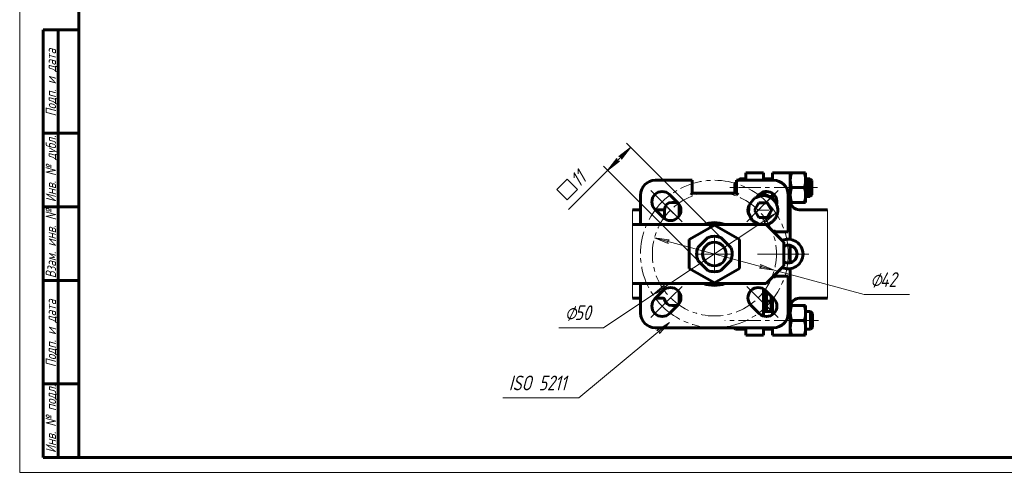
# Model space of a CAD drawing. Header units: millimetres. Extents: x 0 to 594, y 0 to 420.
# Tile 1 of 3: x 0 to 333, y 0 to 153. Entities that reach past the tile are written whole.
import ezdxf

# ---------------------------------------------------------------- set-up
doc = ezdxf.new("R2010")
doc.units = ezdxf.units.MM
for name, pattern in [('K5LT_AXLED', [12, 7.5, -1.5, 1.5, -1.5]), ('K5LT_BASIC', [0]), ('K5LT_THIN', [0]), ('K5LT_THIN_INCLUDED_TO_HATCHING', [0])]:
    doc.linetypes.add(name, pattern=pattern)
doc.layers.add('Системный слой', color=7, linetype='Continuous')
doc.layers.add('Системный слой (1)', color=251, linetype='Continuous', true_color=0x6c6c6c)
doc.styles.add('KDIMTEXTSTYLE', font='txt', dxfattribs={"width": 0.96, "oblique": 15, "height": 5})
doc.styles.add('KTEXTSTYLE', font='txt', dxfattribs={"width": 0.96, "height": 5})
doc.dimstyles.new('KDIMSTYLE (1.00)', dxfattribs={"dimtxt": 5, "dimasz": 1, "dimexe": 2, "dimexo": 0, "dimgap": 1, "dimtad": 1, "dimtxsty": 'KDIMTEXTSTYLE', "dimsah": 1, "dimcen": 0, "dimdle": 1, "dimadec": 0, "dimazin": 0, "dimtfac": 0.667, "dimtmove": 0, "dimatfit": 3, "dimfxl": 1, "dimtvp": 1, "dimtolj": 1, "dimtzin": 0, "dimarcsym": 0})

# ---------------------------------------------------------------- blocks, each defined once
blk = doc.blocks.new('U15')
at = {"layer": 'Системный слой (1)', "color": 143, "linetype": 'K5LT_BASIC', "lineweight": 60, "true_color": 0x33acca}
for p, q in [((207.4, 59), (210.13, 59)), ((215.18, 59), (217.76, 59))]:
    blk.add_line(p, q, dxfattribs=at)
blk = doc.blocks.new('U16')
at = {"layer": 'Системный слой (1)', "color": 143, "linetype": 'K5LT_BASIC', "lineweight": 60, "true_color": 0x33acca}
for p, q in [((207.4, 89), (210.13, 89)), ((215.18, 89), (218.22, 89))]:
    blk.add_line(p, q, dxfattribs=at)
blk = doc.blocks.new('U17')
at = {"layer": 'Системный слой (1)', "color": 143, "linetype": 'K5LT_BASIC', "lineweight": 60, "true_color": 0x33acca}
for start, end in [(69.9783, 110.0217), (249.9783, 290.0217)]:
    blk.add_arc((235.13, 74), 10.64, start, end, dxfattribs=at)
blk = doc.blocks.new('U18')
at = {"layer": 'Системный слой (1)', "color": 143, "linetype": 'K5LT_BASIC', "lineweight": 60, "true_color": 0x33acca}
for p, q in [((251.72, 95), (251.72, 94.54)), ((251.72, 62.19), (251.72, 53))]:
    blk.add_line(p, q, dxfattribs=at)
blk = doc.blocks.new('U19')
at = {"layer": 'Системный слой (1)', "color": 143, "linetype": 'K5LT_BASIC', "lineweight": 60, "true_color": 0x33acca}
for p, q in [((254.82, 92.75), (254.82, 94.54)), ((254.82, 53.46), (254.82, 59.26))]:
    blk.add_line(p, q, dxfattribs=at)
blk = doc.blocks.new('U20')
at = {"layer": 'Системный слой (1)', "color": 143, "linetype": 'K5LT_BASIC', "lineweight": 60, "true_color": 0x33acca}
for p, q in [((260.82, 78.95), (260.82, 96.5)), ((260.82, 71.08), (260.82, 76.92)), ((260.82, 51.5), (260.82, 69.05))]:
    blk.add_line(p, q, dxfattribs=at)
blk = doc.blocks.new('U21')
at = {"layer": 'Системный слой (1)', "color": 143, "linetype": 'K5LT_BASIC', "lineweight": 60, "true_color": 0x33acca}
for p, q in [((242.08, 97.85), (242.63, 98.4)), ((243.23, 99), (243.73, 99.5))]:
    blk.add_line(p, q, dxfattribs=at)
blk = doc.blocks.new('U22')
at = {"layer": 'Системный слой (1)', "color": 143, "linetype": 'K5LT_BASIC', "lineweight": 60, "true_color": 0x33acca}
for p, q in [((267.08, 98.87), (267.08, 98.89)), ((267.08, 94.11), (267.08, 98.87))]:
    blk.add_line(p, q, dxfattribs=at)
blk = doc.blocks.new('U23')
at = {"layer": 'Системный слой (1)', "color": 143, "linetype": 'K5LT_BASIC', "lineweight": 60, "true_color": 0x33acca}
for p, q in [((243.73, 99.5), (245.72, 99.5)), ((251.72, 99.5), (254.82, 99.5))]:
    blk.add_line(p, q, dxfattribs=at)
blk = doc.blocks.new('U24')
at = {"layer": 'Системный слой (1)', "color": 143, "linetype": 'K5LT_BASIC', "lineweight": 60, "true_color": 0x33acca}
for p, q in [((242.27, 48.5), (245.72, 48.5)), ((251.72, 48.5), (254.82, 48.5))]:
    blk.add_line(p, q, dxfattribs=at)
blk = doc.blocks.new('U25')
at = {"layer": 'Системный слой (1)', "color": 143, "linetype": 'K5LT_BASIC', "lineweight": 60, "true_color": 0x33acca}
for p, q in [((248.65, 92.9), (251.29, 93.84)), ((251.29, 93.84), (251.58, 93.85)), ((246.67, 87.91), (246.93, 90.7)), ((246.93, 90.7), (248.65, 92.9)), ((247.94, 85.42), (246.67, 87.91)), ((250.36, 84), (247.94, 85.42))]:
    blk.add_line(p, q, dxfattribs=at)
blk = doc.blocks.new('U26')
at = {"layer": 'Системный слой (1)', "color": 7, "linetype": 'K5LT_THIN_INCLUDED_TO_HATCHING', "lineweight": 18, "true_color": 0xffffff}
for p, q in [((207.4, 59), (207.4, 89)), ((273.4, 89), (273.4, 59))]:
    blk.add_line(p, q, dxfattribs=at)
blk = doc.blocks.new('U27')
at = {"layer": 'Системный слой (1)', "color": 30, "linetype": 'K5LT_AXLED', "lineweight": 18, "true_color": 0xff8000}
for q in [(235.13, 80), (229.13, 74), (241.13, 74), (235.13, 68)]:
    blk.add_line((235.13, 74), q, dxfattribs=at)
blk = doc.blocks.new('D11')
at = {"layer": 'Системный слой (1)'}
for points in [[(203.71, 106.12), (206.78, 110.13), (202.78, 107.06), (203.6, 106.94)], [(199, 102.35), (203, 105.42), (202.18, 105.53), (202.07, 106.35)]]:
    blk.add_hatch(color=7, dxfattribs=at).paths.add_polyline_path(points)
at = {"layer": 'Системный слой (1)', "color": 7, "linetype": 'K5LT_THIN', "lineweight": 18, "true_color": 0xffffff}
for p, q in [((199, 102.35), (206.78, 110.13)), ((202.78, 107.06), (206.78, 110.13)), ((206.78, 110.13), (203.71, 106.12)), ((239.01, 77.89), (205.36, 111.54)), ((203.6, 106.94), (202.78, 107.06)), ((203.71, 106.12), (203.6, 106.94)), ((229.54, 71.81), (197.59, 103.76)), ((199, 102.35), (202.07, 106.35)), ((203, 105.42), (199, 102.35)), ((202.07, 106.35), (202.18, 105.53)), ((202.18, 105.53), (203, 105.42))]:
    blk.add_line(p, q, dxfattribs=at)
blk.add_wipeout([(186.44, 91.2), (181.22, 96.42), (189.2, 104.41), (194.42, 99.19)]).dxf.layer = 'Системный слой (1)'
for p, q in [((199, 102.35), (185.73, 89.08)), ((181.78, 95.86), (185.31, 99.39)), ((185.31, 99.39), (188.85, 95.86)), ((185.31, 92.32), (181.78, 95.86)), ((188.85, 95.86), (185.31, 92.32))]:
    blk.add_line(p, q, dxfattribs=at)
at = {"layer": 'Системный слой (1)', "color": 7, "insert": (185.82, 99.9), "char_height": 5, "attachment_point": 1, "rotation": 45, "style": 'KTEXTSTYLE'}
blk.add_mtext('\\fArial|b0|c204|p34;\\H5.0;\\W1.000;\\Q15;\\fGOST Type AU|b0|i0|c204|p34;\\Q15;\\W0.960;11', dxfattribs=at)
blk = doc.blocks.new('KDIMARROW_01')
at = {"layer": 'Системный слой'}
blk.add_hatch(color=0, dxfattribs=at).paths.add_polyline_path([(-5, -0.66), (0, 0), (-5, 0.66), (-4.5, 0)])
at = {"layer": 'Системный слой', "color": 0, "linetype": 'K5LT_THIN', "lineweight": 18}
for p, q in [((-4.5, 0), (-5, 0.66)), ((-5, 0.66), (0, 0)), ((0, 0), (-5, -0.66)), ((-5, -0.66), (-4.5, 0))]:
    blk.add_line(p, q, dxfattribs=at)
at = {"layer": 'Системный слой (1)', "color": 0, "linetype": 'K5LT_THIN', "lineweight": 18}
blk.add_line((235.13, 74), (234.13, 74), dxfattribs=at)
blk = doc.blocks.new('U28')
at = {"layer": 'Системный слой (1)', "color": 30, "linetype": 'K5LT_AXLED', "lineweight": 18, "true_color": 0xff8000}
for p, q in [((220.28, 88.85), (216.39, 92.74)), ((249.98, 88.85), (253.86, 92.74)), ((224.17, 84.96), (220.28, 88.85)), ((246.09, 84.96), (249.98, 88.85)), ((224.17, 63.04), (220.28, 59.15)), ((246.09, 63.04), (249.98, 59.15)), ((220.28, 59.15), (216.39, 55.26)), ((249.98, 59.15), (253.86, 55.26))]:
    blk.add_line(p, q, dxfattribs=at)
for start, end in [(45, 135), (135, 225), (315, 45), (225, 315)]:
    blk.add_arc((235.13, 74), 21, start, end, dxfattribs=at)
blk = doc.blocks.new('U29')
at = {"layer": 'Системный слой (1)', "color": 30, "linetype": 'K5LT_AXLED', "lineweight": 18, "true_color": 0xff8000}
for p, q in [((217.45, 91.68), (213.56, 95.57)), ((252.8, 91.68), (256.69, 95.57)), ((221.34, 87.79), (217.45, 91.68)), ((248.91, 87.79), (252.8, 91.68)), ((253.13, 74), (260.13, 74)), ((260.13, 74), (267.13, 74)), ((221.34, 60.21), (217.45, 56.32)), ((248.91, 60.21), (252.8, 56.32)), ((217.45, 56.32), (213.56, 52.43)), ((252.8, 56.32), (256.69, 52.43))]:
    blk.add_line(p, q, dxfattribs=at)
for start, end in [(45, 135), (135, 225), (0, 45), (315, 0), (225, 315)]:
    blk.add_arc((235.13, 74), 25, start, end, dxfattribs=at)
blk = doc.blocks.new('D12')
at = {"layer": 'Системный слой (1)'}
for points in [[(252.14, 84.54), (255.93, 87.86), (251.41, 85.63), (252.19, 85.36)], [(214.32, 60.14), (218.84, 62.37), (218.06, 62.64), (218.11, 63.46)]]:
    blk.add_hatch(color=7, dxfattribs=at).paths.add_polyline_path(points)
at = {"layer": 'Системный слой (1)', "color": 7, "linetype": 'K5LT_THIN', "lineweight": 18, "true_color": 0xffffff}
for p, q in [((255.93, 87.86), (214.32, 60.14)), ((251.41, 85.63), (255.93, 87.86)), ((255.93, 87.86), (252.14, 84.54)), ((252.19, 85.36), (251.41, 85.63)), ((252.14, 84.54), (252.19, 85.36)), ((214.32, 60.14), (218.11, 63.46)), ((218.11, 63.46), (218.06, 62.64)), ((214.32, 60.14), (197.59, 49)), ((218.84, 62.37), (214.32, 60.14)), ((218.06, 62.64), (218.84, 62.37))]:
    blk.add_line(p, q, dxfattribs=at)
blk.add_wipeout([(184.51, 50), (184.51, 57.38), (195.14, 57.38), (195.14, 50)]).dxf.layer = 'Системный слой (1)'
blk.add_line((197.59, 49), (182.51, 49), dxfattribs=at)
at = {"layer": 'Системный слой (1)', "color": 7, "char_height": 5, "attachment_point": 1, "style": 'KTEXTSTYLE'}
for s, insert in [('\\fArial|b0|c204|p34;\\H5.0;\\W1.000;\\Q15;\\fGOST Type AU|b0|i0|c204|p34;\\Q15;\\W0.960;⌀', (184.51, 56.59)), ('\\fArial|b0|c204|p34;\\H5.0;\\W1.000;\\Q15;\\fGOST Type AU|b0|i0|c204|p34;\\Q15;\\W0.960;50', (187.81, 56.59))]:
    blk.add_mtext(s, dxfattribs=dict(at, insert=insert))
blk = doc.blocks.new('D13')
at = {"layer": 'Системный слой (1)'}
for points in [[(219.2, 78.32), (219.86, 78.82), (214.86, 79.49), (219.51, 77.55)], [(255.39, 68.51), (250.74, 70.45), (251.05, 69.68), (250.4, 69.18)]]:
    blk.add_hatch(color=7, dxfattribs=at).paths.add_polyline_path(points)
at = {"layer": 'Системный слой (1)', "color": 7, "linetype": 'K5LT_THIN', "lineweight": 18, "true_color": 0xffffff}
for p, q in [((214.86, 79.49), (219.86, 78.82)), ((219.51, 77.55), (214.86, 79.49)), ((214.86, 79.49), (255.39, 68.51)), ((219.86, 78.82), (219.2, 78.32)), ((219.2, 78.32), (219.51, 77.55)), ((251.05, 69.68), (250.74, 70.45)), ((250.74, 70.45), (255.39, 68.51)), ((250.4, 69.18), (251.05, 69.68)), ((255.39, 68.51), (250.4, 69.18)), ((255.39, 68.51), (285.85, 60.25))]:
    blk.add_line(p, q, dxfattribs=at)
blk.add_wipeout([(287.85, 61.25), (287.85, 68.63), (298.74, 68.63), (298.74, 61.25)]).dxf.layer = 'Системный слой (1)'
blk.add_line((285.85, 60.25), (301.19, 60.25), dxfattribs=at)
at = {"layer": 'Системный слой (1)', "color": 7, "char_height": 5, "attachment_point": 1, "style": 'KTEXTSTYLE'}
for s, insert in [('\\fArial|b0|c204|p34;\\H5.0;\\W1.000;\\Q15;\\fGOST Type AU|b0|i0|c204|p34;\\Q15;\\W0.960;⌀', (287.85, 67.84)), ('\\fArial|b0|c204|p34;\\H5.0;\\W1.000;\\Q15;\\fGOST Type AU|b0|i0|c204|p34;\\Q15;\\W0.960;42', (291.15, 67.84))]:
    blk.add_mtext(s, dxfattribs=dict(at, insert=insert))
blk = doc.blocks.new('U30')
at = {"layer": 'Системный слой (1)'}
blk.add_hatch(color=7, dxfattribs=at).paths.add_polyline_path([(216.5, 47.07), (219.92, 50.78), (215.66, 48.09), (216.47, 47.9)])
at = {"layer": 'Системный слой (1)', "color": 7, "linetype": 'K5LT_THIN', "lineweight": 18, "true_color": 0xffffff}
for p, q in [((189.21, 25.2), (219.92, 50.78)), ((215.66, 48.09), (219.92, 50.78)), ((219.92, 50.78), (216.5, 47.07)), ((216.47, 47.9), (215.66, 48.09)), ((216.5, 47.07), (216.47, 47.9)), ((189.21, 25.2), (163.55, 25.2))]:
    blk.add_line(p, q, dxfattribs=at)
at = {"layer": 'Системный слой (1)', "color": 7, "insert": (165.55, 32.79), "char_height": 5, "attachment_point": 1, "style": 'KTEXTSTYLE'}
blk.add_mtext('\\fArial|b0|c204|p34;\\H5.0;\\W1.000;\\Q15;\\fGOST Type AU|b0|i0|c204|p34;\\Q15;\\W0.960;ISO 5211', dxfattribs=at)
blk = doc.blocks.new('U31')
at = {"color": 7, "linetype": 'K5LT_THIN', "lineweight": 18, "true_color": 0xffffff}
for p, q in [((0, 0), (0, 420)), ((594, 0), (0, 0))]:
    blk.add_line(p, q, dxfattribs=at)
at = {"color": 143, "linetype": 'K5LT_BASIC', "lineweight": 60, "true_color": 0x33acca}
for p, q in [((20, 5), (20, 415)), ((8, 5), (8, 150)), ((20, 150), (8, 150)), ((13, 5), (13, 150)), ((20, 115), (8, 115)), ((20, 90), (8, 90)), ((20, 65), (8, 65)), ((20, 30), (8, 30)), ((20, 5), (8, 5)), ((589, 5), (20, 5))]:
    blk.add_line(p, q, dxfattribs=at)
at = {"color": 7, "char_height": 3.5, "attachment_point": 1, "rotation": 90, "style": 'KTEXTSTYLE'}
for s, insert in [('\\fArial|b0|c204|p34;\\H5.0;\\W1.000;\\Q15;\\fGOST Type AU|b0|i0|c204|p34;\\Q15;\\W0.960;\\H3.50;Подп. и дата', (8.82, 120.66)), ('\\fArial|b0|c204|p34;\\H5.0;\\W1.000;\\Q15;\\fGOST Type AU|b0|i0|c204|p34;\\Q15;\\W0.960;\\H3.50;Инв. № дубл.', (8.82, 91.57)), ('\\fArial|b0|c204|p34;\\H5.0;\\W1.000;\\Q15;\\fGOST Type AU|b0|i0|c204|p34;\\Q15;\\W0.960;\\H3.50;Взам. инв. №', (8.82, 65.8)), ('\\fArial|b0|c204|p34;\\H5.0;\\W1.000;\\Q15;\\fGOST Type AU|b0|i0|c204|p34;\\Q15;\\W0.960;\\H3.50;Подп. и дата', (8.82, 35.66)), ('\\fArial|b0|c204|p34;\\H5.0;\\W1.000;\\Q15;\\fGOST Type AU|b0|i0|c204|p34;\\Q15;\\W0.960;\\H3.50;Инв. № подл.', (8.82, 6.57))]:
    blk.add_mtext(s, dxfattribs=dict(at, insert=insert))

msp = doc.modelspace()

# ---------------------------------------------------------------- linework, layer by layer
at = {"layer": 'Системный слой (1)', "color": 143, "linetype": 'K5LT_BASIC', "lineweight": 60, "true_color": 0x33acca}
for p, q in [((245.717, 101.5), (245.717, 99)), ((245.717, 101.5), (251.717, 101.5)), ((251.717, 101.5), (251.717, 99)), ((254.817, 99), (254.817, 101.5)), ((260.817, 101.5), (254.817, 101.5)), ((260.817, 96.5), (260.817, 101.5)), ((260.817, 101.5), (261.263, 101.5)), ((260.817, 99), (260.817, 101.5)), ((265.57, 101.5), (261.263, 101.5)), ((265.57, 101.5), (266.017, 101.5)), ((266.017, 101.5), (266.017, 99)), ((227.626, 99), (215.126, 99)), ((227.126, 98.5), (227.626, 99)), ((227.626, 94.591), (227.626, 99)), ((242.076, 97.85), (242.076, 97.841)), ((242.076, 97.841), (242.076, 95.15)), ((243.126, 98.5), (242.626, 99)), ((255.126, 99), (242.626, 99)), ((242.626, 99), (242.626, 94.591)), ((243.726, 99.48), (243.726, 99.5)), ((243.726, 99), (243.726, 99.48)), ((260.817, 96.5), (260.817, 99)), ((266.017, 99.5), (266.462, 99.5)), ((266.017, 99), (266.017, 94)), ((266.462, 99.5), (266.462, 99.48)), ((267.076, 98.887), (266.462, 99.5)), ((266.462, 99.5), (267.458, 99.5)), ((266.462, 99.48), (266.462, 93.5)), ((268.072, 98.887), (267.458, 99.5)), ((267.458, 99.5), (267.458, 93.56)), ((268.072, 94.113), (268.072, 98.887)), ((210.126, 94), (210.126, 84)), ((219.923, 94.153), (222.751, 91.324)), ((227.126, 94.091), (227.626, 94.591)), ((242.626, 94.591), (227.626, 94.591)), ((242.076, 95.15), (242.626, 94.6)), ((243.126, 94.091), (242.626, 94.591)), ((249.63, 93.454), (250.329, 94.153)), ((249.738, 93.562), (251.575, 94.623)), ((251.575, 94.623), (253.801, 93.338)), ((251.598, 93.849), (251.579, 93.849)), ((253.52, 93.5), (254.817, 93.5)), ((260.126, 81.5), (260.126, 94)), ((265.57, 96.5), (261.263, 96.5)), ((266.017, 94), (266.017, 91.5)), ((266.017, 93.5), (266.462, 93.5)), ((267.076, 94.113), (266.462, 93.5)), ((266.462, 93.5), (267.458, 93.5)), ((268.072, 94.113), (267.458, 93.5)), ((267.458, 93.56), (267.458, 93.5)), ((220.717, 91.5), (222.576, 91.5)), ((223.217, 86.95), (223.217, 90.748)), ((248.713, 88.849), (250.157, 91.349)), ((250.157, 91.349), (253.043, 91.349)), ((253.043, 91.349), (254.487, 88.849)), ((254.384, 93.001), (256.297, 91.897)), ((254.817, 93), (254.386, 93)), ((261.263, 91.5), (260.817, 91.5)), ((265.57, 91.5), (261.263, 91.5)), ((266.017, 91.5), (265.57, 91.5)), ((217.802, 86.374), (214.973, 89.203)), ((218.217, 89), (218.217, 86.02)), ((246.575, 88.849), (246.575, 89.68)), ((246.575, 88.019), (246.575, 88.849)), ((250.157, 86.349), (248.713, 88.849)), ((254.487, 88.849), (253.043, 86.349)), ((254.476, 88.849), (254.487, 88.849)), ((273.402, 89), (263.817, 89)), ((212.203, 84), (207.402, 84)), ((213.935, 84), (212.203, 84)), ((213.935, 84), (252.626, 84)), ((226.626, 78.907), (235.126, 83.815)), ((235.126, 83.815), (243.626, 78.907)), ((253.043, 86.349), (250.157, 86.349)), ((252.626, 84), (258.626, 78)), ((255.217, 82), (255.717, 81.5)), ((255.717, 81.5), (260.126, 81.5)), ((255.717, 80.909), (255.717, 81.5)), ((259.626, 82), (260.126, 81.5)), ((226.626, 69.093), (226.626, 78.907)), ((229.541, 76.194), (232.932, 79.585)), ((237.319, 79.585), (240.71, 76.194)), ((243.626, 78.907), (243.626, 69.093)), ((258.626, 78), (258.626, 70)), ((232.932, 68.415), (229.541, 71.806)), ((240.71, 71.806), (237.319, 68.415)), ((258.626, 70), (252.626, 64)), ((235.126, 64.185), (226.626, 69.093)), ((243.626, 69.093), (235.126, 64.185)), ((255.717, 66.5), (255.717, 67.091)), ((212.203, 64), (207.402, 64)), ((210.126, 64), (210.126, 54)), ((213.935, 64), (212.203, 64)), ((252.626, 64), (213.935, 64)), ((255.217, 66), (255.717, 66.5)), ((260.126, 66.5), (255.717, 66.5)), ((259.626, 66), (260.126, 66.5)), ((260.126, 54), (260.126, 66.5)), ((214.973, 58.797), (217.802, 61.626)), ((223.217, 57.252), (223.217, 61.05)), ((252.45, 61.626), (255.278, 58.797)), ((252.717, 61.359), (252.717, 55)), ((222.751, 56.676), (219.923, 53.847)), ((250.329, 53.847), (247.5, 56.676)), ((254.317, 58), (252.717, 58)), ((254.317, 55), (254.317, 59.759)), ((273.402, 59), (263.817, 59)), ((220.717, 56.5), (222.576, 56.5)), ((251.717, 55), (252.717, 55)), ((251.717, 54.5), (254.817, 54.5)), ((254.817, 55), (254.317, 55)), ((260.817, 56.5), (261.263, 56.5)), ((265.57, 56.5), (261.263, 56.5)), ((265.57, 56.5), (266.017, 56.5)), ((266.017, 56.5), (266.017, 54)), ((266.017, 54.5), (267.705, 54.5)), ((266.017, 54), (266.017, 49)), ((267.705, 54.5), (267.705, 48.541)), ((268.318, 53.887), (267.705, 54.5)), ((268.318, 49.113), (268.318, 53.887)), ((260.817, 46.5), (260.817, 51.5)), ((260.817, 49), (260.817, 51.5)), ((265.57, 51.5), (261.263, 51.5)), ((215.126, 49), (255.126, 49)), ((241.77, 49), (242.27, 48.5)), ((242.27, 48.5), (242.27, 49)), ((245.717, 49), (245.717, 46.5)), ((251.717, 49), (251.717, 46.5)), ((254.817, 46.5), (254.817, 49)), ((260.817, 46.5), (260.817, 49)), ((266.017, 49), (266.017, 46.5)), ((266.017, 48.5), (267.705, 48.5)), ((268.318, 49.113), (267.705, 48.5)), ((267.705, 48.541), (267.705, 48.5)), ((245.717, 46.5), (251.717, 46.5)), ((260.817, 46.5), (254.817, 46.5)), ((261.263, 46.5), (260.817, 46.5)), ((265.57, 46.5), (261.263, 46.5)), ((266.017, 46.5), (265.57, 46.5))]:
    msp.add_line(p, q, dxfattribs=at)
at = {"layer": 'Системный слой (1)', "color": 30, "linetype": 'K5LT_AXLED', "lineweight": 18, "true_color": 0xff8000}
for p, q in [((262.817, 96.5), (240.076, 96.5)), ((270.072, 96.5), (264.017, 96.5)), ((249.579, 88.849), (253.6, 88.849)), ((249.717, 74), (256.817, 74)), ((262.817, 51.5), (238.62, 51.5)), ((270.318, 51.5), (264.017, 51.5))]:
    msp.add_line(p, q, dxfattribs=at)
at = {"layer": 'Системный слой (1)', "color": 143, "linetype": 'K5LT_BASIC', "lineweight": 60, "true_color": 0x33acca}
msp.add_circle((235.126, 74), 4, dxfattribs=at)
for centre, radius, start, end in [((215.126, 94), 5, 90, 180), ((255.126, 94), 5, 0, 90), ((217.448, 91.678), 3.5, 45, 225), ((251.575, 88.849), 5, 89.97968, 112.86128), ((252.803, 91.678), 3.5, 345.72088, 135), ((220.277, 88.849), 3.5, 225, 45), ((220.717, 89), 2.5, 90, 180), ((249.975, 88.849), 3.5, 155.06287, 204.93713), ((251.575, 88.849), 5, 163.11211, 180), ((263.817, 92), 3, 189.59407, 270), ((251.575, 88.849), 5, 180, 196.88789), ((235.126, 74), 6, 68.55646, 111.44354), ((260.126, 74), 5, 0, 114.29519), ((260.126, 74), 3, 240, 120), ((235.126, 74), 6, 158.55646, 201.44354), ((235.126, 74), 6, 341.31463, 21.44354), ((260.126, 74), 5, 245.70481, 0), ((235.126, 74), 6, 338.55646, 341.31463), ((235.126, 74), 6, 248.55646, 291.44354), ((220.277, 59.151), 3.5, 315, 135), ((249.975, 59.151), 3.5, 45, 225), ((217.448, 56.322), 3.5, 135, 315), ((217.758, 58.5), 0.5, 9.59407, 90), ((220.717, 59), 2.5, 189.59407, 270), ((252.803, 56.322), 3.5, 225, 45), ((263.817, 56), 3, 90, 170.40593), ((215.126, 54), 5, 180, 270), ((255.126, 54), 5, 270, 0)]:
    msp.add_arc(centre, radius, start, end, dxfattribs=at)
msp.add_ellipse((251.598, 88.849), major_axis=(0, -5), ratio=0.9999937, start_param=3.1252564, end_param=3.1415927, dxfattribs=at)
for points, weights in [([(261.263, 101.5), (260.817, 100.16), (260.817, 99)], [1, 1.0379548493, 1]), ([(266.017, 99), (266.017, 100.16), (265.57, 101.5)], [1, 1.0379548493, 1]), ([(260.817, 99), (260.817, 97.84), (261.263, 96.5)], [1, 1.0379548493, 1]), ([(265.57, 96.5), (266.017, 97.84), (266.017, 99)], [1, 1.0379548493, 1]), ([(261.263, 96.5), (260.817, 95.16), (260.817, 94)], [1, 1.0379548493, 1]), ([(260.817, 94), (260.817, 92.84), (261.263, 91.5)], [1, 1.0379548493, 1]), ([(266.017, 94), (266.017, 95.16), (265.57, 96.5)], [1, 1.0379548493, 1]), ([(265.57, 91.5), (266.017, 92.84), (266.017, 94)], [1, 1.0379548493, 1]), ([(254.476, 88.849), (253.753, 90.099), (253.033, 91.349)], [1, 1.15470053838, 1]), ([(253.033, 86.349), (253.753, 87.599), (254.476, 88.849)], [1, 1.15470053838, 1]), ([(261.263, 56.5), (260.817, 55.16), (260.817, 54)], [1, 1.0379548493, 1]), ([(260.817, 54), (260.817, 52.84), (261.263, 51.5)], [1, 1.0379548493, 1]), ([(266.017, 54), (266.017, 55.16), (265.57, 56.5)], [1, 1.0379548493, 1]), ([(265.57, 51.5), (266.017, 52.84), (266.017, 54)], [1, 1.0379548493, 1]), ([(261.263, 51.5), (260.817, 50.16), (260.817, 49)], [1, 1.0379548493, 1]), ([(266.017, 49), (266.017, 50.16), (265.57, 51.5)], [1, 1.0379548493, 1]), ([(260.817, 49), (260.817, 47.84), (261.263, 46.5)], [1, 1.0379548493, 1]), ([(265.57, 46.5), (266.017, 47.84), (266.017, 49)], [1, 1.0379548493, 1])]:
    msp.add_rational_spline(points, weights, degree=2, dxfattribs=at)
msp.add_open_spline([(251.679, 93.849), (251.692, 93.848), (251.704, 93.849), (251.838, 93.841), (251.96, 93.838), (252.281, 93.806), (252.48, 93.775), (252.881, 93.686), (253.082, 93.628), (253.331, 93.54), (253.383, 93.522), (253.556, 93.447), (253.679, 93.393), (253.819, 93.329), (253.837, 93.32), (254.038, 93.218), (254.208, 93.105), (254.384, 93.001), (254.385, 93), (254.389, 92.998), (254.393, 92.995), (254.542, 92.895), (254.677, 92.783), (254.843, 92.655), (254.868, 92.632), (255.05, 92.472), (255.199, 92.324), (255.476, 92.012), (255.605, 91.846), (255.842, 91.501), (255.949, 91.321), (256.099, 91.03), (256.148, 90.922), (256.232, 90.731), (256.265, 90.646), (256.368, 90.363), (256.427, 90.162), (256.52, 89.754), (256.553, 89.546), (256.574, 89.334), (256.575, 89.329), (256.582, 89.12), (256.602, 88.915), (256.593, 88.598), (256.585, 88.486), (256.566, 88.277), (256.554, 88.181), (256.507, 87.878), (256.462, 87.673), (256.347, 87.27), (256.276, 87.073), (256.111, 86.688), (256.017, 86.501), (255.805, 86.139), (255.688, 85.966), (255.433, 85.634), (255.294, 85.476), (255.121, 85.301), (255.095, 85.273), (254.983, 85.174), (254.901, 85.097), (254.772, 84.984), (254.725, 84.948), (254.583, 84.836), (254.484, 84.766), (254.362, 84.682), (254.339, 84.667), (254.265, 84.62), (254.214, 84.588), (254.044, 84.486), (253.922, 84.423), (253.736, 84.328), (253.67, 84.298), (253.412, 84.185), (253.215, 84.114), (252.916, 84.025), (252.816, 84.002), (252.698, 83.971), (252.68, 83.968), (252.662, 83.964)], degree=3, knots=[0, 0, 0, 0, 0.0449582, 0.0449582, 0.4875524, 0.4875524, 1.2188809, 1.2188809, 1.9787366, 1.9787366, 2.1782898, 2.1782898, 2.6634863, 2.6634863, 2.7377989, 2.7377989, 3.4780559, 3.4780559, 3.4807594, 3.4807594, 3.4962368, 3.4962368, 4.1336244, 4.1336244, 4.2549995, 4.2549995, 5.0138538, 5.0138538, 5.7728366, 5.7728366, 6.531943, 6.531943, 6.9601536, 6.9601536, 7.2912018, 7.2912018, 8.0506086, 8.0506086, 8.8104785, 8.8104785, 8.8264184, 8.8264184, 9.5703483, 9.5703483, 9.9784896, 9.9784896, 10.3302182, 10.3302182, 11.0900881, 11.0900881, 11.849958, 11.849958, 12.609296, 12.609296, 13.3684883, 13.3684883, 14.1275348, 14.1275348, 14.2643938, 14.2643938, 14.6712836, 14.6712836, 14.8864625, 14.8864625, 15.3268521, 15.3268521, 15.4240012, 15.4240012, 15.6452696, 15.6452696, 16.1415818, 16.1415818, 16.403992, 16.403992, 17.1626264, 17.1626264, 17.5353773, 17.5353773, 17.6029145, 17.6029145, 17.6029145, 17.6029145], dxfattribs=at)

# ---------------------------------------------------------------- block references
at = {"layer": 'Системный слой (1)'}
for name in ['U21', 'U23', 'U22', 'U25', 'U18', 'U19', 'U20', 'U16', 'U26', 'U17', 'U27', 'U15', 'U24']:
    msp.add_blockref(name, (0, 0), dxfattribs=at)

# ---------------------------------------------------------------- next in the draw order: dimensions: what is measured, and where the dimension line sits
at = {"layer": 'Системный слой (1)', "color": 7}
dim = msp.add_linear_dim(base=(199, 102.347), p1=(239.015, 77.889), p2=(229.541, 71.806), angle=45, dimstyle='KDIMSTYLE (1.00)', override={"dimexo": 0, "dimpost": '\\fGOST Type AU|b0|c204|p34;\\H5.0;\\W0.960;\\Q15;{\\fSymbol Type A|i0|c204|p18;т}<>', "dimblk1": 'KDIMARROW_01', "dimblk2": 'KDIMARROW_01', "dimse1": 0, "dimse2": 0, "dimclrt": 7, "dimtol": 1, "dimtp": 0, "dimtm": 0, "dimtdec": 5, "dimtolj": 1}, dxfattribs=at)
dim.commit()
dim.dimension.update_dxf_attribs({"geometry": 'D11', "text_midpoint": (191.304, 94.651), "dimtype": 160})

# ---------------------------------------------------------------- next in the draw order: block references
at = {"layer": 'Системный слой (1)'}
for name in ['U29', 'U28']:
    msp.add_blockref(name, (0, 0), dxfattribs=at)

# ---------------------------------------------------------------- next in the draw order: dimensions: what is measured, and where the dimension line sits
at = {"layer": 'Системный слой (1)', "color": 7}
dim = msp.add_diameter_dim_2p(p1=(255.934, 87.857), p2=(214.318, 60.143), dimstyle='KDIMSTYLE (1.00)', override={"dimtih": 1, "dimtoh": 1, "dimpost": '\\fGOST Type AU|b0|c204|p34;\\H5.0;\\W0.960;\\Q15;<>', "dimblk1": 'KDIMARROW_01', "dimblk2": 'KDIMARROW_01', "dimclrt": 7, "dimtol": 1, "dimtp": 0, "dimtm": 0, "dimtdec": 5, "dimtmove": 1, "dimatfit": 2, "dimtolj": 1}, dxfattribs=at)
dim.commit()
dim.dimension.update_dxf_attribs({"geometry": 'D12', "text_midpoint": (195.586, 49), "dimtype": 163})

# ---------------------------------------------------------------- next in the draw order: block references
at = {"layer": 'Системный слой (1)'}
msp.add_blockref('U30', (0, 0), dxfattribs=at)

# ---------------------------------------------------------------- next in the draw order: dimensions: what is measured, and where the dimension line sits
at = {"layer": 'Системный слой (1)', "color": 7}
dim = msp.add_diameter_dim_2p(p1=(214.857, 79.495), p2=(255.394, 68.505), dimstyle='KDIMSTYLE (1.00)', override={"dimtih": 1, "dimtoh": 1, "dimpost": '\\fGOST Type AU|b0|c204|p34;\\H5.0;\\W0.960;\\Q15;<>', "dimblk1": 'KDIMARROW_01', "dimblk2": 'KDIMARROW_01', "dimclrt": 7, "dimtol": 1, "dimtp": 0, "dimtm": 0, "dimtdec": 5, "dimtmove": 1, "dimatfit": 2, "dimtolj": 1}, dxfattribs=at)
dim.commit()
dim.dimension.update_dxf_attribs({"geometry": 'D13', "text_midpoint": (287.846, 60.25), "dimtype": 163})

# ---------------------------------------------------------------- next in the draw order: block references
msp.add_blockref('U31', (0, 0))

doc.saveas('drawing.dxf')
